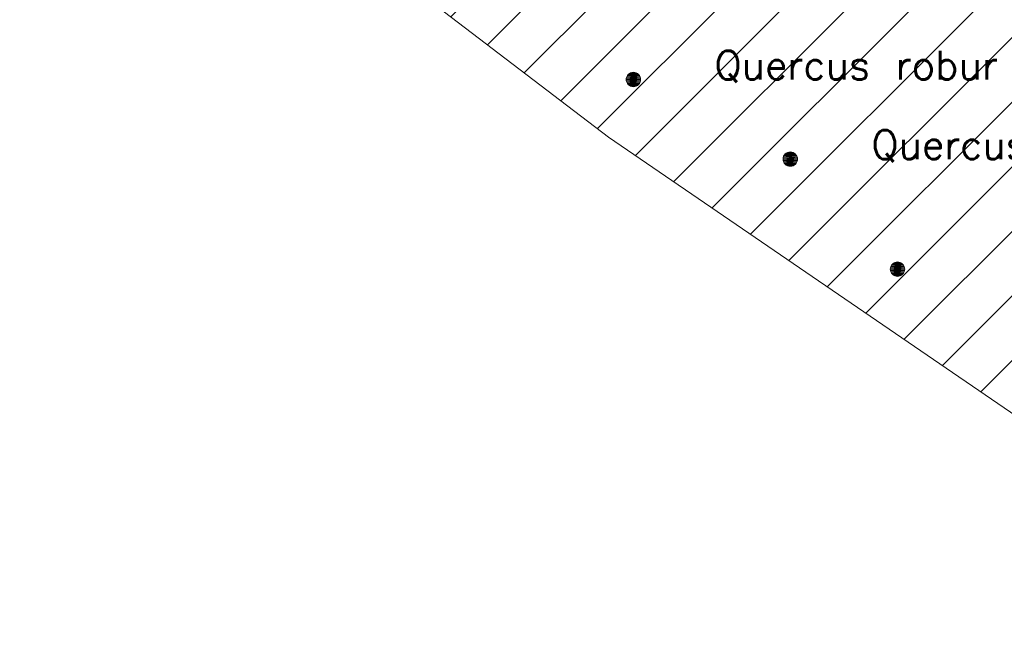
# Model space of a CAD drawing. Header units: metres. Extents: x 102852 to 106916, y 385458 to 392749.
# Tile 6 of 25: x 104592 to 104626, y 386031 to 386053. Entities that reach past the tile are written whole.
import ezdxf
from ezdxf.enums import TextEntityAlignment as Align

# ---------------------------------------------------------------- set-up
doc = ezdxf.new("R2010")
doc.units = ezdxf.units.M
for name, color, linetype, lineweight in [('0-BEPLANTING', 14, 'Continuous', 30), ('B-WE-GR-STRUIK-G', 90, 'Continuous', 13), ('Bomen', 84, 'Continuous', 0), ('Boomsoort', 10, 'Continuous', 0)]:
    doc.layers.add(name, color=color, linetype=linetype, lineweight=lineweight)
doc.styles.add('Style-txt', font='txt.shx')

# ---------------------------------------------------------------- blocks, each defined once
blk = doc.blocks.new('MPOLYGON_515')
at = {"layer": 'Bomen', "flags": 128}
for points in [[(104618.509, 386047.841), (104618.486, 386047.798), (104618.948, 386047.798)], [(104618.54, 386047.879), (104618.509, 386047.841), (104618.924, 386047.841)], [(104618.509, 386047.841), (104618.924, 386047.841), (104618.948, 386047.798)], [(104618.578, 386047.91), (104618.54, 386047.879), (104618.893, 386047.879)], [(104618.54, 386047.879), (104618.893, 386047.879), (104618.924, 386047.841)], [(104618.621, 386047.933), (104618.578, 386047.91), (104618.855, 386047.91)], [(104618.578, 386047.91), (104618.855, 386047.91), (104618.893, 386047.879)], [(104618.668, 386047.947), (104618.621, 386047.933), (104618.812, 386047.933)], [(104618.621, 386047.933), (104618.812, 386047.933), (104618.855, 386047.91)], [(104618.717, 386047.952), (104618.668, 386047.947), (104618.765, 386047.947)], [(104618.668, 386047.947), (104618.765, 386047.947), (104618.812, 386047.933)], [(104618.471, 386047.751), (104618.467, 386047.702), (104618.967, 386047.702)], [(104618.467, 386047.702), (104618.471, 386047.653), (104618.962, 386047.653)], [(104618.467, 386047.702), (104618.967, 386047.702), (104618.962, 386047.653)], [(104618.486, 386047.798), (104618.471, 386047.751), (104618.962, 386047.751)], [(104618.471, 386047.751), (104618.962, 386047.751), (104618.967, 386047.702)], [(104618.471, 386047.653), (104618.486, 386047.606), (104618.948, 386047.606)], [(104618.471, 386047.653), (104618.962, 386047.653), (104618.948, 386047.606)], [(104618.486, 386047.798), (104618.948, 386047.798), (104618.962, 386047.751)], [(104618.486, 386047.606), (104618.509, 386047.563), (104618.924, 386047.563)], [(104618.486, 386047.606), (104618.948, 386047.606), (104618.924, 386047.563)], [(104618.509, 386047.563), (104618.54, 386047.525), (104618.893, 386047.525)], [(104618.509, 386047.563), (104618.924, 386047.563), (104618.893, 386047.525)], [(104618.54, 386047.525), (104618.578, 386047.494), (104618.855, 386047.494)], [(104618.54, 386047.525), (104618.893, 386047.525), (104618.855, 386047.494)], [(104618.578, 386047.494), (104618.621, 386047.471), (104618.812, 386047.471)], [(104618.578, 386047.494), (104618.855, 386047.494), (104618.812, 386047.471)], [(104618.621, 386047.471), (104618.668, 386047.457), (104618.765, 386047.457)], [(104618.621, 386047.471), (104618.812, 386047.471), (104618.765, 386047.457)], [(104618.668, 386047.457), (104618.765, 386047.457), (104618.717, 386047.452)]]:
    blk.add_lwpolyline(points, close=True, dxfattribs=at)
at = {"layer": 'Bomen', "color": 74, "true_color": 0x55aa00, "flags": 128}
for points in [[(104618.486, 386047.798), (104618.509, 386047.841)], [(104618.509, 386047.841), (104618.54, 386047.879)], [(104618.54, 386047.879), (104618.578, 386047.91)], [(104618.578, 386047.91), (104618.621, 386047.933)], [(104618.621, 386047.933), (104618.668, 386047.947)], [(104618.668, 386047.947), (104618.717, 386047.952)], [(104618.717, 386047.952), (104618.765, 386047.947)], [(104618.765, 386047.947), (104618.812, 386047.933)], [(104618.812, 386047.933), (104618.855, 386047.91)], [(104618.855, 386047.91), (104618.893, 386047.879)], [(104618.893, 386047.879), (104618.924, 386047.841)], [(104618.924, 386047.841), (104618.948, 386047.798)], [(104618.467, 386047.702), (104618.471, 386047.751)], [(104618.471, 386047.653), (104618.467, 386047.702)], [(104618.471, 386047.751), (104618.486, 386047.798)], [(104618.486, 386047.606), (104618.471, 386047.653)], [(104618.509, 386047.563), (104618.486, 386047.606)], [(104618.54, 386047.525), (104618.509, 386047.563)], [(104618.578, 386047.494), (104618.54, 386047.525)], [(104618.893, 386047.525), (104618.855, 386047.494)], [(104618.924, 386047.563), (104618.893, 386047.525)], [(104618.948, 386047.606), (104618.924, 386047.563)], [(104618.948, 386047.798), (104618.962, 386047.751)], [(104618.962, 386047.653), (104618.948, 386047.606)], [(104618.962, 386047.751), (104618.967, 386047.702)], [(104618.967, 386047.702), (104618.962, 386047.653)], [(104618.621, 386047.471), (104618.578, 386047.494)], [(104618.668, 386047.457), (104618.621, 386047.471)], [(104618.717, 386047.452), (104618.668, 386047.457)], [(104618.765, 386047.457), (104618.717, 386047.452)], [(104618.812, 386047.471), (104618.765, 386047.457)], [(104618.855, 386047.494), (104618.812, 386047.471)]]:
    blk.add_lwpolyline(points, dxfattribs=at)
at = {"layer": 'Bomen'}
for points in [[(104618.509, 386047.841), (104618.486, 386047.798), (104618.948, 386047.798)], [(104618.54, 386047.879), (104618.509, 386047.841), (104618.924, 386047.841)], [(104618.509, 386047.841), (104618.924, 386047.841), (104618.948, 386047.798)], [(104618.578, 386047.91), (104618.54, 386047.879), (104618.893, 386047.879)], [(104618.54, 386047.879), (104618.893, 386047.879), (104618.924, 386047.841)], [(104618.621, 386047.933), (104618.578, 386047.91), (104618.855, 386047.91)], [(104618.578, 386047.91), (104618.855, 386047.91), (104618.893, 386047.879)], [(104618.668, 386047.947), (104618.621, 386047.933), (104618.812, 386047.933)], [(104618.621, 386047.933), (104618.812, 386047.933), (104618.855, 386047.91)], [(104618.717, 386047.952), (104618.668, 386047.947), (104618.765, 386047.947)], [(104618.668, 386047.947), (104618.765, 386047.947), (104618.812, 386047.933)], [(104618.471, 386047.751), (104618.467, 386047.702), (104618.967, 386047.702)], [(104618.486, 386047.798), (104618.471, 386047.751), (104618.962, 386047.751)], [(104618.471, 386047.751), (104618.962, 386047.751), (104618.967, 386047.702)], [(104618.486, 386047.798), (104618.948, 386047.798), (104618.962, 386047.751)]]:
    blk.add_solid(points, dxfattribs=at)
at = {"layer": 'Bomen', "extrusion": (0, 0, -1)}
for points in [[(-104618.467, 386047.702), (-104618.471, 386047.653), (-104618.962, 386047.653)], [(-104618.467, 386047.702), (-104618.967, 386047.702), (-104618.962, 386047.653)], [(-104618.471, 386047.653), (-104618.486, 386047.606), (-104618.948, 386047.606)], [(-104618.471, 386047.653), (-104618.962, 386047.653), (-104618.948, 386047.606)], [(-104618.486, 386047.606), (-104618.509, 386047.563), (-104618.924, 386047.563)], [(-104618.486, 386047.606), (-104618.948, 386047.606), (-104618.924, 386047.563)], [(-104618.509, 386047.563), (-104618.54, 386047.525), (-104618.893, 386047.525)], [(-104618.509, 386047.563), (-104618.924, 386047.563), (-104618.893, 386047.525)], [(-104618.54, 386047.525), (-104618.578, 386047.494), (-104618.855, 386047.494)], [(-104618.54, 386047.525), (-104618.893, 386047.525), (-104618.855, 386047.494)], [(-104618.578, 386047.494), (-104618.621, 386047.471), (-104618.812, 386047.471)], [(-104618.578, 386047.494), (-104618.855, 386047.494), (-104618.812, 386047.471)], [(-104618.621, 386047.471), (-104618.668, 386047.457), (-104618.765, 386047.457)], [(-104618.621, 386047.471), (-104618.812, 386047.471), (-104618.765, 386047.457)], [(-104618.668, 386047.457), (-104618.765, 386047.457), (-104618.717, 386047.452)]]:
    blk.add_solid(points, dxfattribs=at)
blk = doc.blocks.new('MPOLYGON_576')
at = {"layer": 'Bomen', "flags": 128}
for points in [[(104622.301, 386044.088), (104622.263, 386044.057), (104622.617, 386044.057)], [(104622.344, 386044.111), (104622.301, 386044.088), (104622.579, 386044.088)], [(104622.301, 386044.088), (104622.579, 386044.088), (104622.617, 386044.057)], [(104622.391, 386044.125), (104622.344, 386044.111), (104622.536, 386044.111)], [(104622.344, 386044.111), (104622.536, 386044.111), (104622.579, 386044.088)], [(104622.44, 386044.13), (104622.391, 386044.125), (104622.489, 386044.125)], [(104622.391, 386044.125), (104622.489, 386044.125), (104622.536, 386044.111)], [(104622.195, 386043.929), (104622.19, 386043.88), (104622.69, 386043.88)], [(104622.19, 386043.88), (104622.195, 386043.831), (104622.685, 386043.831)], [(104622.19, 386043.88), (104622.69, 386043.88), (104622.685, 386043.831)], [(104622.209, 386043.976), (104622.195, 386043.929), (104622.685, 386043.929)], [(104622.195, 386043.929), (104622.685, 386043.929), (104622.69, 386043.88)], [(104622.195, 386043.831), (104622.209, 386043.784), (104622.671, 386043.784)], [(104622.195, 386043.831), (104622.685, 386043.831), (104622.671, 386043.784)], [(104622.232, 386044.019), (104622.209, 386043.976), (104622.671, 386043.976)], [(104622.209, 386043.976), (104622.671, 386043.976), (104622.685, 386043.929)], [(104622.209, 386043.784), (104622.232, 386043.741), (104622.648, 386043.741)], [(104622.209, 386043.784), (104622.671, 386043.784), (104622.648, 386043.741)], [(104622.263, 386044.057), (104622.232, 386044.019), (104622.648, 386044.019)], [(104622.232, 386044.019), (104622.648, 386044.019), (104622.671, 386043.976)], [(104622.232, 386043.741), (104622.263, 386043.703), (104622.617, 386043.703)], [(104622.232, 386043.741), (104622.648, 386043.741), (104622.617, 386043.703)], [(104622.263, 386044.057), (104622.617, 386044.057), (104622.648, 386044.019)], [(104622.263, 386043.703), (104622.301, 386043.672), (104622.579, 386043.672)], [(104622.263, 386043.703), (104622.617, 386043.703), (104622.579, 386043.672)], [(104622.301, 386043.672), (104622.344, 386043.649), (104622.536, 386043.649)], [(104622.301, 386043.672), (104622.579, 386043.672), (104622.536, 386043.649)], [(104622.344, 386043.649), (104622.391, 386043.635), (104622.489, 386043.635)], [(104622.344, 386043.649), (104622.536, 386043.649), (104622.489, 386043.635)], [(104622.391, 386043.635), (104622.489, 386043.635), (104622.44, 386043.63)]]:
    blk.add_lwpolyline(points, close=True, dxfattribs=at)
at = {"layer": 'Bomen', "color": 74, "true_color": 0x55aa00, "flags": 128}
for points in [[(104622.263, 386044.057), (104622.301, 386044.088)], [(104622.301, 386044.088), (104622.344, 386044.111)], [(104622.344, 386044.111), (104622.391, 386044.125)], [(104622.391, 386044.125), (104622.44, 386044.13)], [(104622.44, 386044.13), (104622.489, 386044.125)], [(104622.489, 386044.125), (104622.536, 386044.111)], [(104622.536, 386044.111), (104622.579, 386044.088)], [(104622.579, 386044.088), (104622.617, 386044.057)], [(104622.19, 386043.88), (104622.195, 386043.929)], [(104622.195, 386043.831), (104622.19, 386043.88)], [(104622.195, 386043.929), (104622.209, 386043.976)], [(104622.209, 386043.784), (104622.195, 386043.831)], [(104622.209, 386043.976), (104622.232, 386044.019)], [(104622.232, 386043.741), (104622.209, 386043.784)], [(104622.232, 386044.019), (104622.263, 386044.057)], [(104622.263, 386043.703), (104622.232, 386043.741)], [(104622.617, 386044.057), (104622.648, 386044.019)], [(104622.648, 386043.741), (104622.617, 386043.703)], [(104622.648, 386044.019), (104622.671, 386043.976)], [(104622.671, 386043.784), (104622.648, 386043.741)], [(104622.671, 386043.976), (104622.685, 386043.929)], [(104622.685, 386043.831), (104622.671, 386043.784)], [(104622.685, 386043.929), (104622.69, 386043.88)], [(104622.69, 386043.88), (104622.685, 386043.831)], [(104622.301, 386043.672), (104622.263, 386043.703)], [(104622.344, 386043.649), (104622.301, 386043.672)], [(104622.391, 386043.635), (104622.344, 386043.649)], [(104622.44, 386043.63), (104622.391, 386043.635)], [(104622.489, 386043.635), (104622.44, 386043.63)], [(104622.536, 386043.649), (104622.489, 386043.635)], [(104622.579, 386043.672), (104622.536, 386043.649)], [(104622.617, 386043.703), (104622.579, 386043.672)]]:
    blk.add_lwpolyline(points, dxfattribs=at)
at = {"layer": 'Bomen'}
for points in [[(104622.301, 386044.088), (104622.263, 386044.057), (104622.617, 386044.057)], [(104622.344, 386044.111), (104622.301, 386044.088), (104622.579, 386044.088)], [(104622.301, 386044.088), (104622.579, 386044.088), (104622.617, 386044.057)], [(104622.391, 386044.125), (104622.344, 386044.111), (104622.536, 386044.111)], [(104622.344, 386044.111), (104622.536, 386044.111), (104622.579, 386044.088)], [(104622.44, 386044.13), (104622.391, 386044.125), (104622.489, 386044.125)], [(104622.391, 386044.125), (104622.489, 386044.125), (104622.536, 386044.111)], [(104622.195, 386043.929), (104622.19, 386043.88), (104622.69, 386043.88)], [(104622.209, 386043.976), (104622.195, 386043.929), (104622.685, 386043.929)], [(104622.195, 386043.929), (104622.685, 386043.929), (104622.69, 386043.88)], [(104622.232, 386044.019), (104622.209, 386043.976), (104622.671, 386043.976)], [(104622.209, 386043.976), (104622.671, 386043.976), (104622.685, 386043.929)], [(104622.263, 386044.057), (104622.232, 386044.019), (104622.648, 386044.019)], [(104622.232, 386044.019), (104622.648, 386044.019), (104622.671, 386043.976)], [(104622.263, 386044.057), (104622.617, 386044.057), (104622.648, 386044.019)]]:
    blk.add_solid(points, dxfattribs=at)
at = {"layer": 'Bomen', "extrusion": (0, 0, -1)}
for points in [[(-104622.19, 386043.88), (-104622.195, 386043.831), (-104622.685, 386043.831)], [(-104622.19, 386043.88), (-104622.69, 386043.88), (-104622.685, 386043.831)], [(-104622.195, 386043.831), (-104622.209, 386043.784), (-104622.671, 386043.784)], [(-104622.195, 386043.831), (-104622.685, 386043.831), (-104622.671, 386043.784)], [(-104622.209, 386043.784), (-104622.232, 386043.741), (-104622.648, 386043.741)], [(-104622.209, 386043.784), (-104622.671, 386043.784), (-104622.648, 386043.741)], [(-104622.232, 386043.741), (-104622.263, 386043.703), (-104622.617, 386043.703)], [(-104622.232, 386043.741), (-104622.648, 386043.741), (-104622.617, 386043.703)], [(-104622.263, 386043.703), (-104622.301, 386043.672), (-104622.579, 386043.672)], [(-104622.263, 386043.703), (-104622.617, 386043.703), (-104622.579, 386043.672)], [(-104622.301, 386043.672), (-104622.344, 386043.649), (-104622.536, 386043.649)], [(-104622.301, 386043.672), (-104622.579, 386043.672), (-104622.536, 386043.649)], [(-104622.344, 386043.649), (-104622.391, 386043.635), (-104622.489, 386043.635)], [(-104622.344, 386043.649), (-104622.536, 386043.649), (-104622.489, 386043.635)], [(-104622.391, 386043.635), (-104622.489, 386043.635), (-104622.44, 386043.63)]]:
    blk.add_solid(points, dxfattribs=at)
blk = doc.blocks.new('MPOLYGON_671')
at = {"layer": 'Bomen', "flags": 128}
for points in [[(104613.058, 386050.604), (104613.035, 386050.561), (104613.497, 386050.561)], [(104613.089, 386050.642), (104613.058, 386050.604), (104613.474, 386050.604)], [(104613.058, 386050.604), (104613.474, 386050.604), (104613.497, 386050.561)], [(104613.127, 386050.673), (104613.089, 386050.642), (104613.443, 386050.642)], [(104613.089, 386050.642), (104613.443, 386050.642), (104613.474, 386050.604)], [(104613.17, 386050.697), (104613.127, 386050.673), (104613.405, 386050.673)], [(104613.127, 386050.673), (104613.405, 386050.673), (104613.443, 386050.642)], [(104613.217, 386050.711), (104613.17, 386050.697), (104613.362, 386050.697)], [(104613.17, 386050.697), (104613.362, 386050.697), (104613.405, 386050.673)], [(104613.266, 386050.716), (104613.217, 386050.711), (104613.315, 386050.711)], [(104613.217, 386050.711), (104613.315, 386050.711), (104613.362, 386050.697)], [(104613.021, 386050.514), (104613.016, 386050.466), (104613.516, 386050.466)], [(104613.016, 386050.466), (104613.021, 386050.417), (104613.511, 386050.417)], [(104613.016, 386050.466), (104613.516, 386050.466), (104613.511, 386050.417)], [(104613.035, 386050.561), (104613.021, 386050.514), (104613.511, 386050.514)], [(104613.021, 386050.514), (104613.511, 386050.514), (104613.516, 386050.466)], [(104613.021, 386050.417), (104613.035, 386050.37), (104613.497, 386050.37)], [(104613.021, 386050.417), (104613.511, 386050.417), (104613.497, 386050.37)], [(104613.035, 386050.561), (104613.497, 386050.561), (104613.511, 386050.514)], [(104613.035, 386050.37), (104613.058, 386050.327), (104613.474, 386050.327)], [(104613.035, 386050.37), (104613.497, 386050.37), (104613.474, 386050.327)], [(104613.058, 386050.327), (104613.089, 386050.289), (104613.443, 386050.289)], [(104613.058, 386050.327), (104613.474, 386050.327), (104613.443, 386050.289)], [(104613.089, 386050.289), (104613.127, 386050.258), (104613.405, 386050.258)], [(104613.089, 386050.289), (104613.443, 386050.289), (104613.405, 386050.258)], [(104613.127, 386050.258), (104613.17, 386050.235), (104613.362, 386050.235)], [(104613.127, 386050.258), (104613.405, 386050.258), (104613.362, 386050.235)], [(104613.17, 386050.235), (104613.217, 386050.22), (104613.315, 386050.22)], [(104613.17, 386050.235), (104613.362, 386050.235), (104613.315, 386050.22)], [(104613.217, 386050.22), (104613.315, 386050.22), (104613.266, 386050.216)]]:
    blk.add_lwpolyline(points, close=True, dxfattribs=at)
at = {"layer": 'Bomen', "color": 74, "true_color": 0x55aa00, "flags": 128}
for points in [[(104613.035, 386050.561), (104613.058, 386050.604)], [(104613.058, 386050.604), (104613.089, 386050.642)], [(104613.089, 386050.642), (104613.127, 386050.673)], [(104613.127, 386050.673), (104613.17, 386050.697)], [(104613.17, 386050.697), (104613.217, 386050.711)], [(104613.217, 386050.711), (104613.266, 386050.716)], [(104613.266, 386050.716), (104613.315, 386050.711)], [(104613.315, 386050.711), (104613.362, 386050.697)], [(104613.362, 386050.697), (104613.405, 386050.673)], [(104613.405, 386050.673), (104613.443, 386050.642)], [(104613.443, 386050.642), (104613.474, 386050.604)], [(104613.474, 386050.604), (104613.497, 386050.561)], [(104613.016, 386050.466), (104613.021, 386050.514)], [(104613.021, 386050.417), (104613.016, 386050.466)], [(104613.021, 386050.514), (104613.035, 386050.561)], [(104613.035, 386050.37), (104613.021, 386050.417)], [(104613.058, 386050.327), (104613.035, 386050.37)], [(104613.089, 386050.289), (104613.058, 386050.327)], [(104613.127, 386050.258), (104613.089, 386050.289)], [(104613.17, 386050.235), (104613.127, 386050.258)], [(104613.217, 386050.22), (104613.17, 386050.235)], [(104613.362, 386050.235), (104613.315, 386050.22)], [(104613.405, 386050.258), (104613.362, 386050.235)], [(104613.443, 386050.289), (104613.405, 386050.258)], [(104613.474, 386050.327), (104613.443, 386050.289)], [(104613.497, 386050.37), (104613.474, 386050.327)], [(104613.497, 386050.561), (104613.511, 386050.514)], [(104613.511, 386050.417), (104613.497, 386050.37)], [(104613.511, 386050.514), (104613.516, 386050.466)], [(104613.516, 386050.466), (104613.511, 386050.417)], [(104613.266, 386050.216), (104613.217, 386050.22)], [(104613.315, 386050.22), (104613.266, 386050.216)]]:
    blk.add_lwpolyline(points, dxfattribs=at)
at = {"layer": 'Bomen'}
for points in [[(104613.058, 386050.604), (104613.035, 386050.561), (104613.497, 386050.561)], [(104613.089, 386050.642), (104613.058, 386050.604), (104613.474, 386050.604)], [(104613.058, 386050.604), (104613.474, 386050.604), (104613.497, 386050.561)], [(104613.127, 386050.673), (104613.089, 386050.642), (104613.443, 386050.642)], [(104613.089, 386050.642), (104613.443, 386050.642), (104613.474, 386050.604)], [(104613.17, 386050.697), (104613.127, 386050.673), (104613.405, 386050.673)], [(104613.127, 386050.673), (104613.405, 386050.673), (104613.443, 386050.642)], [(104613.217, 386050.711), (104613.17, 386050.697), (104613.362, 386050.697)], [(104613.17, 386050.697), (104613.362, 386050.697), (104613.405, 386050.673)], [(104613.266, 386050.716), (104613.217, 386050.711), (104613.315, 386050.711)], [(104613.217, 386050.711), (104613.315, 386050.711), (104613.362, 386050.697)], [(104613.021, 386050.514), (104613.016, 386050.466), (104613.516, 386050.466)], [(104613.035, 386050.561), (104613.021, 386050.514), (104613.511, 386050.514)], [(104613.021, 386050.514), (104613.511, 386050.514), (104613.516, 386050.466)], [(104613.035, 386050.561), (104613.497, 386050.561), (104613.511, 386050.514)]]:
    blk.add_solid(points, dxfattribs=at)
at = {"layer": 'Bomen', "extrusion": (0, 0, -1)}
for points in [[(-104613.016, 386050.466), (-104613.021, 386050.417), (-104613.511, 386050.417)], [(-104613.016, 386050.466), (-104613.516, 386050.466), (-104613.511, 386050.417)], [(-104613.021, 386050.417), (-104613.035, 386050.37), (-104613.497, 386050.37)], [(-104613.021, 386050.417), (-104613.511, 386050.417), (-104613.497, 386050.37)], [(-104613.035, 386050.37), (-104613.058, 386050.327), (-104613.474, 386050.327)], [(-104613.035, 386050.37), (-104613.497, 386050.37), (-104613.474, 386050.327)], [(-104613.058, 386050.327), (-104613.089, 386050.289), (-104613.443, 386050.289)], [(-104613.058, 386050.327), (-104613.474, 386050.327), (-104613.443, 386050.289)], [(-104613.089, 386050.289), (-104613.127, 386050.258), (-104613.405, 386050.258)], [(-104613.089, 386050.289), (-104613.443, 386050.289), (-104613.405, 386050.258)], [(-104613.127, 386050.258), (-104613.17, 386050.235), (-104613.362, 386050.235)], [(-104613.127, 386050.258), (-104613.405, 386050.258), (-104613.362, 386050.235)], [(-104613.17, 386050.235), (-104613.217, 386050.22), (-104613.315, 386050.22)], [(-104613.17, 386050.235), (-104613.362, 386050.235), (-104613.315, 386050.22)], [(-104613.217, 386050.22), (-104613.315, 386050.22), (-104613.266, 386050.216)]]:
    blk.add_solid(points, dxfattribs=at)

msp = doc.modelspace()

# ---------------------------------------------------------------- hatches: boundary and pattern name
at = {"layer": '0-BEPLANTING', "ltscale": 0.2}
h = msp.add_hatch(dxfattribs=at)
h.set_pattern_fill('ANSI31', color=256, scale=0.1, pattern_type=2)
h.set_pattern_definition([(45, (0, 0), (-1.122532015, 1.122532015), [])])
h.paths.add_polyline_path([(104550.349, 386139.095), (104583.119, 386149.26), (104585.76, 386140.752), (104586.522, 386140.989), (104586.139, 386141.454), (104583.739, 386150.239), (104549.481, 386139.439), (104560.837, 386103.316), (104563.994, 386104.301), (104564.282, 386103.312), (104564.957, 386103.526), (104564.466, 386105.076), (104561.179, 386104.057)])
h.paths.add_polyline_path([(104576.288, 386103.976), (104574.56, 386103.36), (104579.662, 386086.796), (104570.946, 386084.049), (104565.374, 386102.118), (104564.568, 386101.87), (104570.261, 386082.546), (104580.479, 386085.953), (104586.493, 386067.819), (104605.933, 386073.652), (104607.807, 386072.816), (104619.446, 386076.427), (104618.714, 386078.786), (104587.125, 386069.04)])
h.paths.add_polyline_path([(104546.428, 386098.595), (104550.188, 386095.285), (104560.649, 386084.993), (104578.875, 386068.668), (104581.615, 386065.966), (104582.641, 386064.571), (104588.982, 386058.634), (104590.31, 386060.001), (104591.628, 386060.837), (104593.029, 386060.932), (104593.99, 386060.499), (104603.265, 386055.171), (104606.463, 386052.99), (104612.408, 386048.467), (104627.246, 386038.31), (104637.599, 386031.636), (104639.164, 386030.714), (104640.125, 386030.952), (104640.596, 386031.636), (104640.788, 386032.257), (104651.595, 386057.545), (104653.342, 386061.733), (104654.396, 386064.675), (104657.196, 386071.374), (104662.128, 386084.697), (104663.202, 386087.632), (104663.703, 386090.423), (104665.763, 386106.023), (104667.191, 386118.274), (104667.746, 386128.438), (104667.936, 386135.525), (104655.45, 386131.782), (104645.433, 386128.766), (104657.961, 386089.565), (104644.28, 386085.411), (104650.778, 386064.307), (104612.176, 386053.036), (104605.672, 386073.156), (104586.236, 386067.324), (104580.226, 386085.447), (104569.994, 386082.036), (104564.184, 386101.756), (104556.941, 386099.534), (104555.749, 386103.775), (104553.935, 386103.219), (104552.023, 386109.457), (104556.883, 386110.959), (104558.813, 386104.715), (104557.338, 386104.263), (104558.179, 386101.463), (104560.357, 386102.118), (104548.509, 386139.899), (104547.477, 386141.457), (104546.532, 386140.596), (104546.166, 386140.244), (104545.522, 386139.611), (104544.997, 386138.877), (104544.605, 386138.063), (104544.358, 386137.195), (104539.677, 386121.483), (104549.907, 386120.041), (104548.007, 386107.222), (104545.744, 386099.836)])
h.paths.add_polyline_path([(104572.22, 386145.491), (104582.317, 386148.623), (104581.428, 386151.489), (104571.331, 386148.357)], flags=9)

# ---------------------------------------------------------------- linework, layer by layer
at = {"layer": 'B-WE-GR-STRUIK-G', "flags": 128}
msp.add_lwpolyline([(104590.31, 386060.001), (104591.628, 386060.837), (104592.319, 386060.896), (104593.029, 386060.932), (104593.99, 386060.499), (104603.265, 386055.171), (104606.463, 386052.99), (104612.408, 386048.467), (104627.246, 386038.31)], dxfattribs=at)

# ---------------------------------------------------------------- block references
at = {"layer": 'Bomen', "rotation": 360}
for name in ['MPOLYGON_671', 'MPOLYGON_515', 'MPOLYGON_576']:
    msp.add_blockref(name, (0, 0, 0.134), dxfattribs=at)

# ---------------------------------------------------------------- texts
at = {"layer": 'Boomsoort', "color": 7, "style": 'Style-txt'}
for p in [(104625.933, 386050.466, 0.134), (104631.383, 386047.702, 0.134)]:
    msp.add_text('Quercus robur', height=1, dxfattribs=at).set_placement(p, align=Align.RIGHT)

doc.saveas('drawing.dxf')
